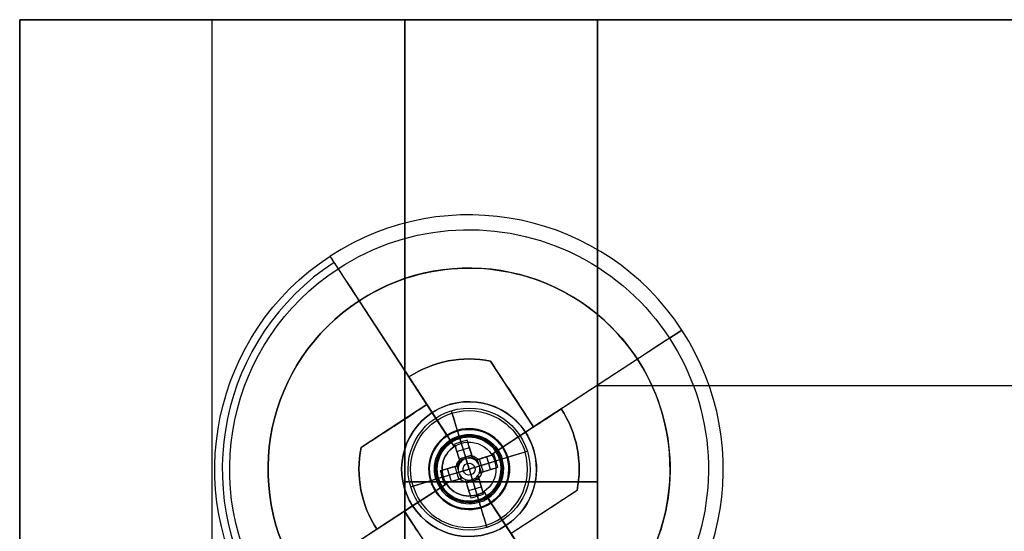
# Model space of a CAD drawing. Header units: millimetres. Extents: x -368 to 368, y -356 to 344.
# Tile 213 of 256: x -353 to -276, y 289 to 329. Entities that reach past the tile are written whole.
import ezdxf

# ---------------------------------------------------------------- set-up
doc = ezdxf.new("R2010")
doc.units = ezdxf.units.MM
doc.layers.add('Livello 01', color=7, linetype='Continuous')

# ---------------------------------------------------------------- blocks, each defined once
blk = doc.blocks.new('MCP144A10_02')
at = {"layer": 'Livello 01', "color": 253, "true_color": 0x999999}
for p, q in [((-312.5, -15, 7.5), (-312.5, 15, 7.5)), ((-312.5, 15, 7.5), (312.5, 15, 7.5)), ((-312.5, 0, 15), (-312.5, 0)), ((312.5, 0, 15), (-312.5, 0, 15)), ((312.5, 0), (-312.5, 0)), ((312.5, -15, 7.5), (-312.5, -15, 7.5))]:
    blk.add_line(p, q, dxfattribs=at)
for points in [[(-312.5, -15), (-312.5, 15)], [(-312.5, 15, 15), (-312.5, -15, 15)], [(-312.5, 15), (-312.5, 15, 15)], [(-312.5, 15), (312.5, 15)], [(312.5, 15, 15), (-312.5, 15, 15)], [(-312.5, -15, 15), (-312.5, -15)], [(312.5, -15), (-312.5, -15)], [(-312.5, -15, 15), (312.5, -15, 15)]]:
    blk.add_open_spline(points, degree=1, dxfattribs=at)
blk = doc.blocks.new('MCP144A16_02')
at = {"layer": 'Livello 01', "color": 253, "true_color": 0x999999}
for p, q in [((276.5, 160.25, 15), (276.5, 160.25)), ((312.5, -12.25), (-312.5, -12.25)), ((312.5, -12.25), (312.5, -12.25, 15)), ((276.5, -184.75), (276.5, -184.75, 15))]:
    blk.add_line(p, q, dxfattribs=at)
for points in [[(240.5, 160.25), (312.5, 160.25)], [(312.5, 160.25), (312.5, -184.75)], [(312.5, 160.25, 15), (312.5, 160.25)], [(312.5, -184.75), (240.5, -184.75)], [(312.5, -184.75), (312.5, -184.75, 15)]]:
    blk.add_open_spline(points, degree=1, dxfattribs=at)
blk = doc.blocks.new('ISO 7045 - M5 x 25 - Z - 25N_ISO 7045 - M5 x 25 - Z - 25N')
at = {"layer": 'Livello 01', "color": 9, "true_color": 0xc6c1bc}
for p, q in [((3.7, 4.75), (1.794, 4.75)), ((3.7, 2.7), (3.7, 4.75)), ((28.7, 2.5), (3.9, 2.5)), ((28.7, -2.5), (28.7, 2.5)), ((2.74, 0.984), (0.307, 2.197)), ((1.404, 0.792, -0.515), (1.404, 1.65, -0.515)), ((1.404, 0.792, 0.515), (1.404, 1.65, 0.515)), ((1.524, 1.59, -0.515), (1.524, 1.59, 0.515)), ((0.146, 1.433, -0.515), (1.839, 1.433, -0.515)), ((0.146, 1.433, 0.515), (1.839, 1.433, 0.515)), ((2.74, 0.851), (2.74, 0.984)), ((2.74, 0.873, -0.515), (2.74, 0.873, 0.515)), ((3.017, 0), (2.74, 0.851)), ((0.146, 0.515, 1.433), (1.839, 0.515, 1.433)), ((0.146, 0.515, -1.433), (1.839, 0.515, -1.433)), ((0.307, 0, -2.197), (2.74, 0, -0.984)), ((1.404, 0.515, 0.792), (1.404, 0.515, 1.65)), ((1.404, 0.515, -1.65), (1.404, 0.515, -0.792)), ((1.516, 0.515, 1.594), (1.516, -0.515, 1.594)), ((1.516, 0.515, -1.594), (1.516, -0.515, -1.594)), ((2.74, 0.185, -0.831), (2.74, 0.515, -0.831)), ((2.74, 0.185, 0.831), (2.74, 0.515, 0.831)), ((3.017, 0), (2.74, -0.851)), ((2.74, 0, -0.984), (2.74, 0, -0.851)), ((3.7, 0, -4.75), (3.7, 0, -2.7)), ((3.7, 0, 2.7), (3.7, 0, 4.75)), ((28.7, 0, 2.5), (28.7, 0, -2.5)), ((0.146, -0.515, 1.433), (1.839, -0.515, 1.433)), ((0.146, -0.515, -1.433), (1.839, -0.515, -1.433)), ((2.74, 0, 0.984), (0.307, 0, 2.197)), ((1.404, -0.515, 0.792), (1.404, -0.515, 1.65)), ((1.404, -0.515, -1.65), (1.404, -0.515, -0.792)), ((2.74, 0, 0.851), (2.74, 0, 0.984)), ((2.74, -0.515, -0.831), (2.74, -0.185, -0.831)), ((2.74, -0.515, 0.831), (2.74, -0.185, 0.831)), ((0.146, -1.433, -0.515), (1.839, -1.433, -0.515)), ((0.146, -1.433, 0.515), (1.839, -1.433, 0.515)), ((0.307, -2.197), (2.74, -0.984)), ((1.404, -1.65, -0.515), (1.404, -0.792, -0.515)), ((1.404, -1.65, 0.515), (1.404, -0.792, 0.515)), ((2.74, -0.984), (2.74, -0.851)), ((2.74, -0.873, -0.515), (2.74, -0.873, 0.515)), ((1.524, -1.59, -0.515), (1.524, -1.59, 0.515)), ((3.7, -4.75), (3.7, -2.7)), ((28.7, -2.5), (3.9, -2.5)), ((3.7, -4.75), (1.794, -4.75))]:
    blk.add_line(p, q, dxfattribs=at)
for centre, radius, start, end in [((1.794, 4.3), 0.45, 90, 145.28209), ((3.9, 2.7), 0.2, 180, 270), ((8, 0, 0.515), 7.983, 164.08487, 173.51924), ((8, 0, 0.515), 7.983, 186.48076, 195.91513)]:
    blk.add_arc(centre, radius, start, end, dxfattribs=at)
at = {"layer": 'Livello 01', "color": 9, "true_color": 0xc6c1bc, "extrusion": (-1, 0, 0)}
for centre, radius, start, end in [((0, 0, -1.794), 4.75, 90, 270), ((0, 0, -2.747), 4.75, 90, 270), ((0, 0, -3.7), 4.75, 90, 270), ((0, 0, -16.3), 2.5, 90, 270), ((0, 0, -28.7), 2.5, 90, 270), ((0, 0, -1.424), 4.556, 270, 360), ((0, 0, -1.794), 4.75, 270, 90), ((0, 0, -2.74), 0.851, 127.2411, 142.7589), ((0, 0, -2.74), 0.851, 217.2411, 232.7589), ((0, 0, -2.747), 4.75, 270, 90), ((0, 0, -2.864), 0.468, 90, 270), ((0, 0, -2.864), 0.468, 270, 90), ((0, 0, -3.7), 2.7, 270, 90), ((0, 0, -3.7), 4.75, 270, 90), ((0, 0, -16.3), 2.5, 270, 90), ((0, 0, -28.7), 2.5, 270, 90), ((0, 0, -1.404), 0.944, 33.04339, 56.95661), ((0, 0, -1.404), 0.944, 303.04339, 326.95661), ((0, 0, -1.424), 4.556, 0, 90)]:
    blk.add_arc(centre, radius, start, end, dxfattribs=at)
at = {"layer": 'Livello 01', "color": 9, "true_color": 0xc6c1bc, "extrusion": (0, 0, -1)}
for centre, radius, start, end in [((-8, 0), 8, 15.93733, 34.71791), ((-8, 0), 8, 15.93733, 34.71791), ((-8, 0), 8, 15.93733, 34.71791), ((-8, 0, 0.515), 7.983, 6.48076, 15.91513), ((-8, 0, 0.515), 7.983, 344.08487, 353.51924), ((-8, 0), 8, 325.28209, 344.06267), ((-3.9, -2.7), 0.2, 0, 90), ((-1.794, -4.3), 0.45, 270, 325.28209)]:
    blk.add_arc(centre, radius, start, end, dxfattribs=at)
at = {"layer": 'Livello 01', "color": 9, "true_color": 0xc6c1bc, "extrusion": (1, 0, 0)}
for centre, radius, start, end in [((0, 0, 1.424), 4.556, 270, 0), ((0, 0, 1.424), 4.556, 0, 90), ((0, 0, 3.7), 2.7, 270, 90), ((0, 0, 3.9), 2.5, 270, 90), ((0, 0, 0.068), 1.038, 29.74942, 60.25058), ((0, 0, 0.068), 1.038, 299.74942, 330.25058), ((0, 0, 2.74), 0.851, 322.7589, 37.2411), ((0, 0, 2.74), 0.851, 52.7589, 90), ((0, 0, 2.74), 0.851, 270, 307.2411), ((0, 0, 2.74), 0.851, 90, 127.2411), ((0, 0, 3.9), 2.5, 90, 270), ((0, 0, 0.068), 1.038, 119.74942, 150.25058), ((0, 0, 0.068), 1.038, 209.74942, 240.25058), ((0, 0, 2.74), 0.851, 232.7589, 270), ((0, 0, 2.74), 0.851, 217.2411, 232.7589), ((0, 0, 2.74), 0.851, 127.2411, 142.7589), ((0, 0, 2.74), 0.851, 142.7589, 217.2411)]:
    blk.add_arc(centre, radius, start, end, dxfattribs=at)
at = {"layer": 'Livello 01', "color": 9, "true_color": 0xc6c1bc, "extrusion": (0.446198, 0.894934, -3.17931e-15)}
blk.add_arc((-7.159, 0, 2.103), 7.864, 360, 3.75468, dxfattribs=at)
at = {"layer": 'Livello 01', "color": 9, "true_color": 0xc6c1bc, "extrusion": (0.446198, 0.894934, 4.01925e-16)}
blk.add_arc((-7.159, 0, 2.103), 7.864, 356.24532, 360, dxfattribs=at)
at = {"layer": 'Livello 01', "color": 9, "true_color": 0xc6c1bc, "extrusion": (0, 1, 0)}
for centre, radius, start, end in [((-8, 0, 0.515), 7.983, 6.48076, 15.91513), ((-8, 0, 0.515), 7.983, 344.08487, 353.51924), ((-1.794, -4.3), 0.45, 270, 325.28209)]:
    blk.add_arc(centre, radius, start, end, dxfattribs=at)
at = {"layer": 'Livello 01', "color": 9, "true_color": 0xc6c1bc, "extrusion": (0.446198, -2.70208e-15, 0.894934)}
blk.add_arc((0, -7.159, 2.103), 7.864, 86.24532, 93.75468, dxfattribs=at)
at = {"layer": 'Livello 01', "color": 9, "true_color": 0xc6c1bc, "extrusion": (0.446198, 3.0147e-15, -0.894934)}
blk.add_arc((0, 7.159, 2.103), 7.864, 266.24532, 273.75468, dxfattribs=at)
at = {"layer": 'Livello 01', "color": 9, "true_color": 0xc6c1bc, "extrusion": (0, -1, 0)}
for centre, radius, start, end in [((1.794, 4.3), 0.45, 90, 145.28209), ((3.9, -2.7), 0.2, 90, 180), ((3.9, 2.7), 0.2, 180, 270), ((8, 0, 0.515), 7.983, 164.08487, 173.51924), ((8, 0, 0.515), 7.983, 186.48076, 195.91513), ((8, 0), 8, 195.93736, 214.71791), ((8, 0), 8, 145.28209, 164.06264)]:
    blk.add_arc(centre, radius, start, end, dxfattribs=at)
at = {"layer": 'Livello 01', "color": 9, "true_color": 0xc6c1bc, "extrusion": (0.446198, -0.894934, 6.5513e-16)}
blk.add_arc((7.159, 0, 2.103), 7.864, 180, 183.75468, dxfattribs=at)
at = {"layer": 'Livello 01', "color": 9, "true_color": 0xc6c1bc, "extrusion": (0.446198, -0.894934, -2.61708e-15)}
blk.add_arc((7.159, 0, 2.103), 7.864, 176.24532, 180, dxfattribs=at)
at = {"layer": 'Livello 01', "color": 9, "true_color": 0xc6c1bc}
for points, degree in [([(2.74, 0.984, -0.515), (0.323, 2.189, -0.515)], 1), ([(0.323, 2.189, 0.515), (2.74, 0.984, 0.515)], 1), ([(0.068, 0.901, -0.515), (0.959, 0.829, -0.515), (1.85, 0.756, -0.515), (2.74, 0.677, -0.515)], 3), ([(2.74, 0.677, 0.515), (1.85, 0.756, 0.515), (0.959, 0.829, 0.515), (0.068, 0.901, 0.515)], 3), ([(2.74, 0.677, -0.515), (2.74, 0.984, -0.515)], 1), ([(2.74, 0.984, 0.515), (2.74, 0.677, 0.515)], 1), ([(2.74, 0.984, 0.515), (2.74, 0.984, -0.515)], 1), ([(0.068, 0.515, 0.901), (0.959, 0.515, 0.829), (1.85, 0.515, 0.756), (2.74, 0.515, 0.677)], 3), ([(2.74, 0.515, -0.677), (1.85, 0.515, -0.756), (0.959, 0.515, -0.829), (0.068, 0.515, -0.901)], 3), ([(2.74, 0.515, 0.984), (0.323, 0.515, 2.189)], 1), ([(0.323, 0.515, -2.189), (2.74, 0.515, -0.984)], 1), ([(3.7, 0, -4.75), (1.794, 0, -4.75)], 1), ([(1.794, 0, 4.75), (3.7, 0, 4.75)], 1), ([(2.74, 0.515, -0.677), (2.74, 0.515, -0.984)], 1), ([(2.74, 0.515, -0.984), (2.74, -0.515, -0.984)], 1), ([(2.74, 0.515, 0.677), (2.74, 0.515, 0.984)], 1), ([(2.74, -0.515, 0.984), (2.74, 0.515, 0.984)], 1), ([(3.017, 0), (2.74, 0, 0.851)], 1), ([(2.74, 0, -0.851), (3.017, 0)], 1), ([(28.7, 0, -2.5), (3.9, 0, -2.5)], 1), ([(3.9, 0, 2.5), (28.7, 0, 2.5)], 1), ([(2.74, -0.515, 0.677), (1.85, -0.515, 0.756), (0.959, -0.515, 0.829), (0.068, -0.515, 0.901)], 3), ([(0.068, -0.515, -0.901), (0.959, -0.515, -0.829), (1.85, -0.515, -0.756), (2.74, -0.515, -0.677)], 3), ([(2.74, -0.677, -0.515), (1.85, -0.756, -0.515), (0.959, -0.829, -0.515), (0.068, -0.901, -0.515)], 3), ([(0.068, -0.901, 0.515), (0.959, -0.829, 0.515), (1.85, -0.756, 0.515), (2.74, -0.677, 0.515)], 3), ([(0.323, -0.515, 2.189), (2.74, -0.515, 0.984)], 1), ([(2.74, -0.515, -0.984), (0.323, -0.515, -2.189)], 1), ([(2.74, -0.515, -0.984), (2.74, -0.515, -0.677)], 1), ([(2.74, -0.515, 0.984), (2.74, -0.515, 0.677)], 1), ([(2.74, -0.984, -0.515), (2.74, -0.677, -0.515)], 1), ([(2.74, -0.677, 0.515), (2.74, -0.984, 0.515)], 1), ([(2.74, -0.984, 0.515), (0.323, -2.189, 0.515)], 1), ([(0.323, -2.189, -0.515), (2.74, -0.984, -0.515)], 1), ([(2.74, -0.984, -0.515), (2.74, -0.984, 0.515)], 1)]:
    blk.add_open_spline(points, degree=degree, dxfattribs=at)
blk = doc.blocks.new('Ragno M5x8 inox')
at = {"layer": 'Livello 01', "color": 253, "true_color": 0x9da4ac}
for p, q in [((-3.15, 8), (-3.15, 1)), ((-3.15, 8), (-2.1, 8)), ((-2.1, 1), (-2.1, 8)), ((0, 8, 3.15), (0, 8, 2.1)), ((0, 8, -2.1), (0, 8, -3.15)), ((2.1, 8), (3.15, 8)), ((2.1, 1), (2.1, 8)), ((3.15, 8), (3.15, 1)), ((-7.288, 0), (-7.288, 1)), ((-6, 1), (-3.15, 1)), ((-6, 0, -3.063), (-6, 1, -3.063)), ((-3.063, 0, 6), (-3.063, 1, 6)), ((0, 1, -8.575), (0, 1, -3.15)), ((0, 1, 3.15), (0, 1, 6)), ((0, 0, 7.288), (0, 1, 7.288)), ((0, 0, -7.288), (0, 1, -7.288)), ((3.063, 0, -6), (3.063, 1, -6)), ((3.15, 1), (8.575, 1)), ((6, 0, 3.063), (6, 1, 3.063)), ((7.287, 0), (7.287, 1)), ((-8.575, 0.5), (-6, 0.5)), ((0, 0.5, 6), (-6.126, 0.5, 6)), ((-6, 0.5), (-6, 0.5, -6.126)), ((0, 0.5, 8.575), (0, 0.5, 6)), ((0, 0.5, -8.575), (0, 0.5, -6)), ((6.126, 0.5, -6), (0, 0.5, -6)), ((0, 0, -7.287), (0, 0, -3.1)), ((3.1, 0), (6, 0)), ((8.575, 0.5), (6, 0.5)), ((6, 0.5), (6, 0.5, 6.126)), ((7.108, 0), (8.575, 0)), ((-6, 0), (-3.1, 0)), ((0, 0, 3.1), (0, 0, 7.248))]:
    blk.add_line(p, q, dxfattribs=at)
at = {"layer": 'Livello 01', "color": 253, "true_color": 0x9da4ac, "extrusion": (0, -1, 0)}
for centre, radius, start, end in [((0, 0, -8), 3.15, 90, 270), ((0, 0, -8), 2.1, 90, 270), ((0, 0, -8), 3.15, 270, 90), ((0, 0, -4.5), 3.15, 90, 270), ((0, 0, -4.5), 3.15, 270, 90), ((0, 0, -1), 8.575, 135.59638, 180), ((0, 0, -1), 8.575, 225.59638, 270), ((0, 0, -1), 3.15, 90, 270), ((0, 0, -1), 8.575, 45.59638, 90), ((0, 0, -1), 8.575, 315.59638, 0), ((0, 0, -0.5), 8.575, 135.59638, 180), ((0, 0, -0.5), 8.575, 225.59638, 270), ((0, 0, -0.5), 8.575, 45.59638, 90), ((0, 0, -0.5), 8.575, 315.59638, 0), ((0, 0), 3.1, 90, 270), ((0, 0), 3.1, 270, 90)]:
    blk.add_arc(centre, radius, start, end, dxfattribs=at)
at = {"layer": 'Livello 01', "color": 253, "true_color": 0x9da4ac, "extrusion": (0, 1, 0)}
for centre, radius, start, end in [((0, 0, 8), 2.1, 90, 270), ((0, 0, 4.5), 2.1, 270, 90), ((0, 0, 4.5), 2.1, 90, 270), ((0, 0, 1), 2.1, 270, 90), ((0, 0, 1), 2.1, 90, 270), ((0, 0, 1), 3.15, 90, 270), ((0, 0), 8.575, 270, 314.40362), ((0, 0), 3.1, 270, 90), ((0, 0), 3.1, 90, 270), ((0, 0), 8.575, 0, 44.40362), ((0, 0), 8.575, 90, 134.40362), ((0, 0), 8.575, 180, 224.40362)]:
    blk.add_arc(centre, radius, start, end, dxfattribs=at)
at = {"layer": 'Livello 01', "color": 253, "true_color": 0x9da4ac, "extrusion": (0, 0, -1)}
blk.add_arc((3.1, 1), 1, 180, 270, dxfattribs=at)
at = {"layer": 'Livello 01', "color": 253, "true_color": 0x9da4ac, "extrusion": (1, 0, 0)}
blk.add_arc((1, -3.1), 1, 90, 180, dxfattribs=at)
at = {"layer": 'Livello 01', "color": 253, "true_color": 0x9da4ac, "extrusion": (-1, 0, 0)}
blk.add_arc((-1, 3.1), 1, 270, 360, dxfattribs=at)
at = {"layer": 'Livello 01', "color": 253, "true_color": 0x9da4ac}
blk.add_arc((3.1, 1), 1, 180, 270, dxfattribs=at)
for points in [[(0, 8, -2.1), (0, 1, -2.1)], [(0, 1, 2.1), (0, 8, 2.1)], [(0, 8, 3.15), (0, 1, 3.15)], [(0, 1, -3.15), (0, 8, -3.15)], [(-8.575, 1), (-8.575, 0)], [(-6, 1), (-8.575, 1)], [(-6.126, 0, 6), (-6.126, 1, 6)], [(-6.126, 1, 6), (0, 1, 6)], [(-6, 0, -6.126), (-6, 1, -6.126)], [(-6, 1, -6.126), (-6, 1)], [(-6, 0), (-6, 1)], [(0, 1, -8.575), (0, 0, -8.575)], [(0, 1, 8.575), (0, 0, 8.575)], [(0, 1, 6), (0, 1, 8.575)], [(6.126, 1, -6), (0, 1, -6)], [(0, 1, -6), (0, 1, -8.575)], [(0, 0, 6), (0, 1, 6)], [(0, 0, -6), (0, 1, -6)], [(6, 0, 6.126), (6, 1, 6.126)], [(6, 1, 6.126), (6, 1)], [(6, 1), (8.575, 1)], [(6, 0), (6, 1)], [(6.126, 0, -6), (6.126, 1, -6)], [(8.575, 1), (8.575, 0)], [(-6, 0), (-8.575, 0)], [(-6.126, 0, 6), (0, 0, 6)], [(-6, 0, -6.126), (-6, 0)], [(0, 0, -6), (0, 0, -8.575)], [(0, 0, 6), (0, 0, 8.575)], [(6.126, 0, -6), (0, 0, -6)], [(6, 0), (8.575, 0)], [(6, 0, 6.126), (6, 0)]]:
    blk.add_open_spline(points, degree=1, dxfattribs=at)
blk = doc.blocks.new('Piedino 40x16')
at = {"layer": 'Livello 01', "color": 8, "true_color": 0x707070}
for p, q in [((-15.657, 15.939), (-5.25, 15.939)), ((-5.25, 7.939), (-5.25, 15.939)), ((0, 15.939, -15.657), (0, 15.939, -5.25)), ((0, 15.939, 5.25), (0, 15.939, 15.657)), ((5.25, 15.939), (15.657, 15.939)), ((5.25, 7.939), (5.25, 15.939)), ((-18.645, 13.201), (-19.8, 0)), ((18.645, 13.201), (19.8, 0)), ((-5.25, 7.939), (-2.6, 7.939)), ((-2.6, 0), (-2.6, 7.939)), ((0, 7.939, -5.25), (0, 7.939, -2.6)), ((0, 7.939, 2.6), (0, 7.939, 5.25)), ((2.6, 7.939), (5.25, 7.939)), ((2.6, 0), (2.6, 7.939)), ((-19.8, 0), (-2.6, 0)), ((0, 0, 19.8), (0, 0, 2.6)), ((0, 0, -2.6), (0, 0, -19.8)), ((2.6, 0), (19.8, 0))]:
    blk.add_line(p, q, dxfattribs=at)
at = {"layer": 'Livello 01', "color": 8, "true_color": 0x707070, "extrusion": (0, 0, -1)}
blk.add_arc((15.657, 12.939), 3, 5, 90, dxfattribs=at)
at = {"layer": 'Livello 01', "color": 8, "true_color": 0x707070, "extrusion": (0, -1, 0)}
for centre, radius, start, end in [((0, 0, -15.939), 15.657, 90, 270), ((0, 0, -15.939), 5.25, 90, 270), ((0, 0, -15.939), 15.657, 270, 90), ((0, 0, -15.939), 5.25, 270, 90), ((0, 0, -7.939), 2.6, 90, 270), ((0, 0, -7.939), 2.6, 270, 90), ((0, 0, -6.6), 19.223, 270, 90), ((0, 0), 19.8, 90, 270)]:
    blk.add_arc(centre, radius, start, end, dxfattribs=at)
at = {"layer": 'Livello 01', "color": 8, "true_color": 0x707070, "extrusion": (0, 1, 0)}
for centre, radius, start, end in [((0, 0, 15.939), 15.657, 270, 90), ((0, 0, 15.939), 15.657, 90, 270), ((0, 0, 13.201), 18.645, 270, 90), ((0, 0, 13.201), 18.645, 90, 270), ((0, 0, 11.939), 5.25, 270, 90), ((0, 0, 11.939), 5.25, 90, 270), ((0, 0, 7.939), 5.25, 270, 90), ((0, 0, 7.939), 5.25, 90, 270), ((0, 0, 3.97), 2.6, 270, 90), ((0, 0, 3.97), 2.6, 90, 270), ((0, 0), 2.6, 270, 90), ((0, 0), 19.8, 90, 270), ((0, 0), 2.6, 90, 270)]:
    blk.add_arc(centre, radius, start, end, dxfattribs=at)
at = {"layer": 'Livello 01', "color": 8, "true_color": 0x707070, "extrusion": (1, 0, 0)}
blk.add_arc((12.939, -15.657), 3, 275, 0, dxfattribs=at)
at = {"layer": 'Livello 01', "color": 8, "true_color": 0x707070, "extrusion": (-1, 0, 0)}
blk.add_arc((-12.939, 15.657), 3, 95, 180, dxfattribs=at)
at = {"layer": 'Livello 01', "color": 8, "true_color": 0x707070}
blk.add_arc((15.657, 12.939), 3, 5, 90, dxfattribs=at)
for points in [[(0, 15.939, -5.25), (0, 7.939, -5.25)], [(0, 7.939, 5.25), (0, 15.939, 5.25)], [(0, 13.201, 18.645), (0, 0, 19.8)], [(0, 0, -19.8), (0, 13.201, -18.645)], [(0, 7.939, -2.6), (0, 0, -2.6)], [(0, 0, 2.6), (0, 7.939, 2.6)]]:
    blk.add_open_spline(points, degree=1, dxfattribs=at)
blk = doc.blocks.new('MCP144A18_02')
at = {"layer": 'Livello 01', "color": 253, "true_color": 0x999999}
for p, q in [((-28.5, -100, 7.5), (-28.5, 100, 7.5)), ((0, -100, 15), (0, 100, 15)), ((0, -100), (0, 100)), ((28.5, 100, 7.5), (28.5, -100, 7.5)), ((-28.5, -100, 7.5), (28.5, -100, 7.5)), ((0, -100), (0, -100, 15))]:
    blk.add_line(p, q, dxfattribs=at)
for points in [[(-28.5, -100), (-28.5, 100)], [(-28.5, 100, 15), (-28.5, -100, 15)], [(28.5, 100), (28.5, -100)], [(28.5, -100, 15), (28.5, 100, 15)], [(-28.5, -100, 15), (-28.5, -100)], [(28.5, -100), (-28.5, -100)], [(-28.5, -100, 15), (28.5, -100, 15)], [(28.5, -100), (28.5, -100, 15)]]:
    blk.add_open_spline(points, degree=1, dxfattribs=at)
blk = doc.blocks.new('MCA144A01_04')
at = {"layer": 'Livello 01', "extrusion": (1, 7.14179e-15, -6.18629e-17), "rotation": 269.9999999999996}
blk.add_blockref('MCP144A16_02', (25, -312.5, -322.5), dxfattribs=at)
at = {"layer": 'Livello 01', "extrusion": (-3.08781e-16, 1, -2.22045e-16), "rotation": 90}
blk.add_blockref('MCP144A18_02', (207.5, -596.5, 170.25), dxfattribs=at)
at = {"layer": 'Livello 01', "extrusion": (7.14179e-15, -1, -1.11022e-16), "rotation": 90}
for p in [(-337.5, -312.5, -110), (-337.5, -312.5, 45)]:
    blk.add_blockref('MCP144A10_02', p, dxfattribs=at)
at = {"layer": 'Livello 01', "extrusion": (3.13922e-16, -1, -8.32667e-17), "rotation": 270}
blk.add_blockref('MCP144A18_02', (-207.5, -596.5, 144.75), dxfattribs=at)
at = {"layer": 'Livello 01', "extrusion": (0.956538, 9.71252e-17, -0.291609)}
blk.add_blockref('ISO 7045 - M5 x 25 - Z - 25N_ISO 7045 - M5 x 25 - Z - 25N', (-297.639, -656.943, -131.652), dxfattribs=at)
at = {"layer": 'Livello 01', "extrusion": (-0.546944, -2.2779e-16, -0.837169), "rotation": 269.9999999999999}
blk.add_blockref('Ragno M5x8 inox', (274, -56.896, 667.585), dxfattribs=at)
at = {"layer": 'Livello 01', "extrusion": (0.546944, -2.78833e-16, 0.837169), "rotation": 90.00000000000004}
blk.add_blockref('Piedino 40x16', (-286, -56.896, -667.585), dxfattribs=at)

msp = doc.modelspace()

# ---------------------------------------------------------------- block references
at = {"layer": 'Livello 01', "extrusion": (0, -1, -5.55112e-16)}
msp.add_blockref('MCA144A01_04', (0, -284.03, 295.97), dxfattribs=at)

doc.saveas('drawing.dxf')
